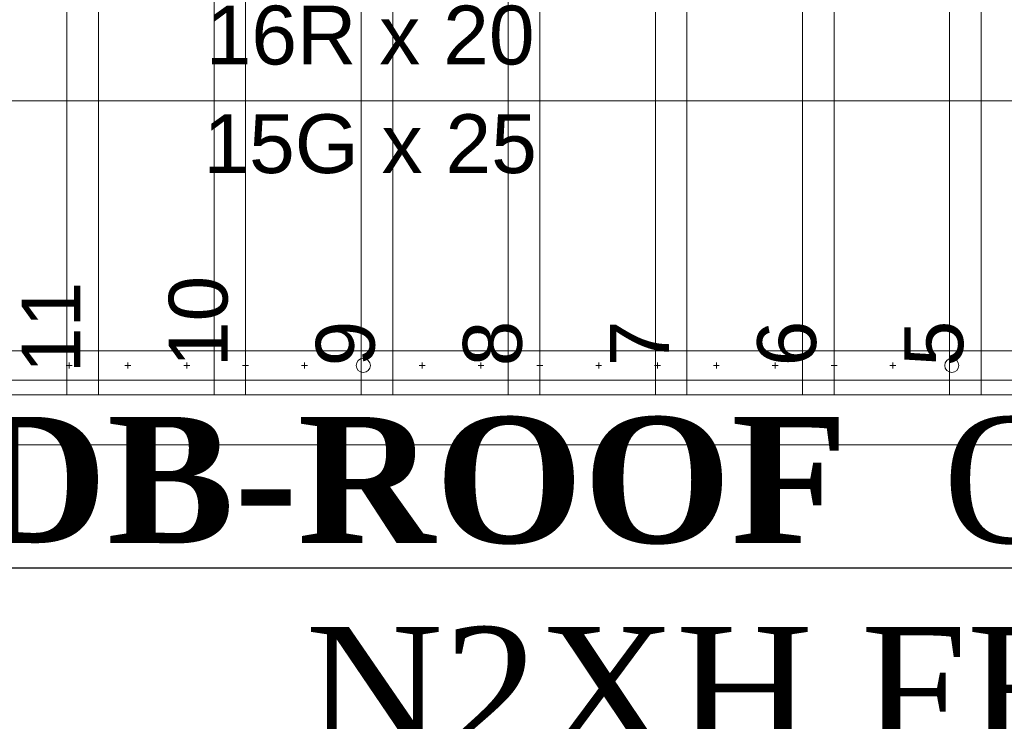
# Model space of a CAD drawing. Header units: inches. Extents: x -79624 to 52587, y -27526 to 10116.
# Tile 147 of 256: x 8795 to 10468, y -14397 to -13204. Entities that reach past the tile are written whole.
import ezdxf
from ezdxf import colors
from ezdxf.entities.mleader import LeaderData, LeaderLine
from ezdxf.math import Vec2, Vec3

# ---------------------------------------------------------------- set-up
doc = ezdxf.new("R2010")
doc.units = ezdxf.units.IN
doc.header["$MEASUREMENT"] = 0
for name, color, linetype, lineweight in [('- მექანიკური ნაწილი', 7, 'Continuous', 18), ('Structural - Stair & Railing_Pen_No__101', 252, 'Continuous', 13), ('Structural - Stair & Railing_Pen_No__2', 8, 'Continuous', 15)]:
    doc.layers.add(name, color=color, linetype=linetype, lineweight=lineweight)
for name, color, linetype in [('Dimensioning - General', 7, 'Continuous'), ('Interior - Stair & Railing', 7, 'Continuous'), ('Structural - Stair & Railing', 7, 'Continuous')]:
    doc.layers.add(name, color=color, linetype=linetype)
doc.layers.add('Interior - Stair & Railing_Pen_No__81', color=7, linetype='Continuous', lineweight=20, true_color=0x6a6a6a)
doc.styles.add('CT', font='ARIALN.TTF', dxfattribs={"height": 200})
doc.styles.add('GENERATED_STYLE_1', font='txt')
doc.styles.add('GENERATED_STYLE_3', font='arial.ttf')
doc.dimstyles.new('GENERATED_STYLE__1', dxfattribs={"dimtxt": 100, "dimasz": 76, "dimexe": 0.18, "dimexo": 0.0625, "dimgap": 0, "dimtad": 0, "dimdec": 0, "dimlfac": 0.1, "dimzin": 0, "dimdsep": 46, "dimtxsty": 'GENERATED_STYLE_1', "dimblk": 'ARROWHEAD_5', "dimblk1": 'ARROWHEAD_5', "dimblk2": 'ARROWHEAD_5', "dimcen": 0.09, "dimse1": 1, "dimse2": 1, "dimclrd": 7, "dimclre": 7, "dimclrt": 7, "dimadec": 0, "dimazin": 0, "dimtfac": 1, "dimtdec": 4, "dimtmove": 0, "dimatfit": 3, "dimfxl": 1, "dimtolj": 1, "dimtzin": 0, "dimarcsym": 0})

# ---------------------------------------------------------------- blocks, each defined once
blk = doc.blocks.new('Stair_2')
at = {"layer": 'Structural - Stair & Railing_Pen_No__2', "color": 8, "linetype": 'Continuous', "lineweight": 15}
for p, q in [((-39567, 25186.7), (-39567, 26186.7)), ((-39513.4, 26186.7), (-39513.4, 25186.7)), ((-39513.4, 25186.7), (-39513.4, 26186.7)), ((-39513.4, 26186.7), (-39513.4, 25186.7)), ((-39317, 25186.7), (-39317, 26186.7)), ((-39263.4, 26186.7), (-39263.4, 25186.7)), ((-39263.4, 25186.7), (-39263.4, 26186.7)), ((-39263.4, 26186.7), (-39263.4, 25186.7)), ((-39067, 25186.7), (-39067, 26186.7)), ((-39013.4, 26186.7), (-39013.4, 25186.7)), ((-39013.4, 25186.7), (-39013.4, 26186.7)), ((-39013.4, 26186.7), (-39013.4, 25186.7)), ((-38817, 25186.7), (-38817, 26186.7)), ((-38763.4, 26186.7), (-38763.4, 25186.7)), ((-38763.4, 25186.7), (-38763.4, 26186.7)), ((-38763.4, 26186.7), (-38763.4, 25186.7)), ((-38567, 25186.7), (-38567, 26186.7)), ((-38513.4, 26186.7), (-38513.4, 25186.7)), ((-38513.4, 25186.7), (-38513.4, 26186.7)), ((-38513.4, 26186.7), (-38513.4, 25186.7)), ((-38317, 25186.7), (-38317, 26186.7)), ((-38263.4, 26186.7), (-38263.4, 25186.7)), ((-38263.4, 25186.7), (-38263.4, 26186.7)), ((-38263.4, 26186.7), (-38263.4, 25186.7)), ((-38067, 25186.7), (-38067, 26186.7)), ((-38013.4, 26186.7), (-38013.4, 25186.7)), ((-38013.4, 25186.7), (-38013.4, 26186.7)), ((-38013.4, 26186.7), (-38013.4, 25186.7)), ((-37263.4, 25686.7), (-40763.4, 25686.7)), ((-41013.4, 25186.7), (-37063.4, 25186.7)), ((-39513.4, 25186.7), (-39817, 25186.7)), ((-39513.4, 25186.7), (-39763.4, 25186.7)), ((-39263.4, 25186.7), (-39567, 25186.7)), ((-39263.4, 25186.7), (-39513.4, 25186.7)), ((-39013.4, 25186.7), (-39317, 25186.7)), ((-39013.4, 25186.7), (-39263.4, 25186.7)), ((-38763.4, 25186.7), (-39067, 25186.7)), ((-38763.4, 25186.7), (-39013.4, 25186.7)), ((-38513.4, 25186.7), (-38817, 25186.7)), ((-38513.4, 25186.7), (-38763.4, 25186.7)), ((-38263.4, 25186.7), (-38567, 25186.7)), ((-38263.4, 25186.7), (-38513.4, 25186.7)), ((-38013.4, 25186.7), (-38317, 25186.7)), ((-38013.4, 25186.7), (-38263.4, 25186.7)), ((-37763.4, 25186.7), (-38067, 25186.7)), ((-37763.4, 25186.7), (-38013.4, 25186.7)), ((-37063.4, 25101.7), (-41013.4, 25101.7))]:
    blk.add_line(p, q, dxfattribs=at)
at = {"layer": 'Structural - Stair & Railing_Pen_No__101', "color": 252, "lineweight": 13, "char_height": 100, "style": 'GENERATED_STYLE_3'}
for s, insert, attachment_point in [('\\A1;{\\pqc;\\pt0,10100;\\fArial|b0|i0|c0|p0;\\W1.000000;16R x \\fArial|b0|i0|c0|p0;\\W1.000000;20\\fArial|b0|i0|c0|p0;\\W1.000000;\\A1{\\H.66x;\\S^  ;}\\fArial|b0|i0|c0|p0;\\W1.000000;\\fArial|b0|i0|c0|p0;\\W1.000000;\\fArial|b0|i0|c0|p0;\\W1.000000;\\fArial|b0|i0|c0|p0;\\W1.000000;\\A1{\\H.66x;\\S^  ;}\\fArial|b0|i0|c0|p0;\\W1.000000;\\fArial|b0|i0|c0|p0;\\W1.000000;\\fArial|b0|i0|c0|p0;\\W1.000000;\\fArial|b0|i0|c0|p0;\\W1.000000;\\A1{\\H.66x;\\S^  ;}\\fArial|b0|i0|c0|p0;\\W1.000000;}', (-39013.4, 25719.3), 8), ('\\A1;{\\pqc;\\pt0,10100;\\fArial|b0|i0|c0|p0;\\W1.000000;15G x \\fArial|b0|i0|c0|p0;\\W1.000000;25\\fArial|b0|i0|c0|p0;\\W1.000000;\\A1{\\H.66x;\\S^  ;}\\fArial|b0|i0|c0|p0;\\W1.000000;\\fArial|b0|i0|c0|p0;\\W1.000000;\\fArial|b0|i0|c0|p0;\\W1.000000;\\fArial|b0|i0|c0|p0;\\W1.000000;\\A1{\\H.66x;\\S^  ;}\\fArial|b0|i0|c0|p0;\\W1.000000;\\fArial|b0|i0|c0|p0;\\W1.000000;\\fArial|b0|i0|c0|p0;\\W1.000000;\\fArial|b0|i0|c0|p0;\\W1.000000;\\A1{\\H.66x;\\S^  ;}\\fArial|b0|i0|c0|p0;\\W1.000000;}', (-39013.4, 25663.8), 2)]:
    blk.add_mtext(s, dxfattribs=dict(at, insert=insert, attachment_point=attachment_point))
at = {"layer": 'Structural - Stair & Railing_Pen_No__101', "color": 252, "lineweight": 13, "char_height": 100, "attachment_point": 6, "rotation": 90, "style": 'GENERATED_STYLE_3'}
for s, insert in [('\\A1;{\\pqr;\\fArial|b0|i0|c0|p0;\\W1.000000;10}', (-39343.3, 25389.2)), ('\\A1;{\\pqr;\\fArial|b0|i0|c0|p0;\\W1.000000;11}', (-39594.1, 25379)), ('\\A1;{\\pqr;\\fArial|b0|i0|c0|p0;\\W1.000000;9}', (-39093.3, 25312.9)), ('\\A1;{\\pqr;\\fArial|b0|i0|c0|p0;\\W1.000000;8}', (-38843.3, 25312.9)), ('\\A1;{\\pqr;\\fArial|b0|i0|c0|p0;\\W1.000000;7}', (-38594.1, 25312.9)), ('\\A1;{\\pqr;\\fArial|b0|i0|c0|p0;\\W1.000000;6}', (-38343.3, 25312.9)), ('\\A1;{\\pqr;\\fArial|b0|i0|c0|p0;\\W1.000000;5}', (-38093.3, 25312.9))]:
    blk.add_mtext(s, dxfattribs=dict(at, insert=insert))
blk = doc.blocks.new('Railing_3')
at = {"layer": 'Interior - Stair & Railing_Pen_No__81', "color": 251, "linetype": 'Continuous', "lineweight": 20, "true_color": 0x6a6a6a}
for p, q in [((-37013.4, 25261.7), (-41088.4, 25261.7)), ((-37013.4, 25261.7), (-41048.1, 25261.7)), ((-39558.4, 25236.7), (-39568.4, 25236.7)), ((-39563.4, 25241.7), (-39563.4, 25231.7)), ((-39458.4, 25236.7), (-39468.4, 25236.7)), ((-39463.4, 25241.7), (-39463.4, 25231.7)), ((-39358.4, 25236.7), (-39368.4, 25236.7)), ((-39363.4, 25241.7), (-39363.4, 25231.7)), ((-39258.4, 25236.7), (-39268.4, 25236.7)), ((-39263.4, 25241.7), (-39263.4, 25231.7)), ((-39158.4, 25236.7), (-39168.4, 25236.7)), ((-39163.4, 25241.7), (-39163.4, 25231.7)), ((-38958.4, 25236.7), (-38968.4, 25236.7)), ((-38963.4, 25241.7), (-38963.4, 25231.7)), ((-38858.4, 25236.7), (-38868.4, 25236.7)), ((-38863.4, 25241.7), (-38863.4, 25231.7)), ((-38758.4, 25236.7), (-38768.4, 25236.7)), ((-38763.4, 25241.7), (-38763.4, 25231.7)), ((-38658.4, 25236.7), (-38668.4, 25236.7)), ((-38663.4, 25241.7), (-38663.4, 25231.7)), ((-38558.4, 25236.7), (-38568.4, 25236.7)), ((-38563.4, 25241.7), (-38563.4, 25231.7)), ((-38458.4, 25236.7), (-38468.4, 25236.7)), ((-38463.4, 25241.7), (-38463.4, 25231.7)), ((-38358.4, 25236.7), (-38368.4, 25236.7)), ((-38363.4, 25241.7), (-38363.4, 25231.7)), ((-38258.4, 25236.7), (-38268.4, 25236.7)), ((-38263.4, 25241.7), (-38263.4, 25231.7)), ((-38158.4, 25236.7), (-38168.4, 25236.7)), ((-38163.4, 25241.7), (-38163.4, 25231.7)), ((-41038.4, 25211.7), (-37013.4, 25211.7)), ((-41038.4, 25211.7), (-37013.4, 25211.7))]:
    blk.add_line(p, q, dxfattribs=at)
at = {"layer": 'Interior - Stair & Railing_Pen_No__81', "color": 251, "linetype": 'Continuous', "lineweight": 20, "true_color": 0x6a6a6a, "flags": 128}
for points in [[(-39063.4, 25224.7, 1), (-39063.4, 25248.7, 1)], [(-38063.4, 25224.7, 1), (-38063.4, 25248.7, 1)]]:
    blk.add_lwpolyline(points, format="xyb", close=True, dxfattribs=at)
blk = doc.blocks.new('ARROWHEAD_5')
at = {"linetype": 'Continuous', "lineweight": 0}
blk.add_hatch(color=0, dxfattribs=at).paths.add_polyline_path([(-1, 0.2679), (0, 0), (-1, -0.2679)])
at = {"color": 0, "linetype": 'Continuous', "lineweight": 0}
blk.add_line((0, 0), (-1, 0), dxfattribs=at)
blk = doc.blocks.new('*D249')
at = {"layer": 'Defpoints', "color": 0, "linetype": 'Continuous', "transparency": 16777216}
for p in [(358.6, 209.2), (25258.6, 209.2), (1258.6, -26125.7)]:
    blk.add_point(p, dxfattribs=at)
at = {"layer": 'Dimensioning - General', "color": 7, "linetype": 'Continuous', "lineweight": -2, "transparency": 16777216}
for p, q in [((358.6, 133.2), (358.6, -12795.7)), ((358.6, -26049.7), (358.6, -13148.1))]:
    blk.add_line(p, q, dxfattribs=at)
at = {"layer": 'Dimensioning - General', "color": 7, "linetype": 'Continuous', "lineweight": -2, "transparency": 16777216, "xscale": 76.00000000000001, "yscale": 76.00000000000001, "zscale": 76.00000000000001}
for p, rotation in [((358.6, 209.2), 90), ((358.6, -26125.7), 270)]:
    blk.add_blockref('ARROWHEAD_5', p, dxfattribs=dict(at, rotation=rotation))
at = {"layer": 'Dimensioning - General', "color": 7, "linetype": 'Continuous', "lineweight": 13, "transparency": 16777216, "insert": (358.6, -12971.9), "char_height": 100, "attachment_point": 5, "rotation": 90, "style": 'GENERATED_STYLE_1'}
blk.add_mtext('\\A1;2633', dxfattribs=at)
blk = doc.blocks.new('*D277')
at = {"layer": 'Defpoints', "color": 0, "linetype": 'Continuous', "transparency": 16777216}
for p in [(7429, -9191), (51786.6, -9191), (7429, -14429.1)]:
    blk.add_point(p, dxfattribs=at)
at = {"layer": 'Dimensioning - General', "color": 7, "linetype": 'Continuous', "lineweight": -2, "transparency": 16777216}
for p, q in [((51786.6, -9267), (51786.6, -11688.7)), ((51786.6, -14353.1), (51786.6, -11950.6))]:
    blk.add_line(p, q, dxfattribs=at)
at = {"layer": 'Dimensioning - General', "color": 7, "linetype": 'Continuous', "lineweight": -2, "transparency": 16777216, "xscale": 76.00000000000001, "yscale": 76.00000000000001, "zscale": 76.00000000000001}
for p, rotation in [((51786.6, -9191), 90), ((51786.6, -14429.1), 270)]:
    blk.add_blockref('ARROWHEAD_5', p, dxfattribs=dict(at, rotation=rotation))
at = {"layer": 'Dimensioning - General', "color": 7, "linetype": 'Continuous', "lineweight": 13, "transparency": 16777216, "insert": (51786.6, -11819.7), "char_height": 100, "attachment_point": 5, "rotation": 90, "style": 'GENERATED_STYLE_1'}
blk.add_mtext('\\A1;524', dxfattribs=at)
blk = doc.blocks.new('_DotSmall')
at = {"color": 0, "linetype": 'ByBlock', "const_width": 0.5}
blk.add_lwpolyline([(-0.0625, 0, 1), (0.0625, 0, 1)], format="xyb", close=True, dxfattribs=at)

msp = doc.modelspace()

# ---------------------------------------------------------------- block references
at = {"layer": 'Interior - Stair & Railing', "color": 7, "linetype": 'Continuous', "lineweight": 13}
msp.add_blockref('Railing_3', (48442.34395, -39028.7776), dxfattribs=at)
at = {"layer": 'Structural - Stair & Railing', "color": 8, "linetype": 'Continuous', "lineweight": 15}
msp.add_blockref('Stair_2', (48442.34395, -39028.7776), dxfattribs=at)

# ---------------------------------------------------------------- dimensions: what is measured, and where the dimension line sits
at = {"layer": 'Dimensioning - General', "color": 7, "linetype": 'Continuous', "lineweight": 13}
for base, p1, p2, picture, middle in [((358.55594, 209.20337), (1258.55593, -26125.72241), (25258.55593, 209.20337), '*D249', (358.55594, -12971.91402)), ((51786.62821, -9190.96595), (7428.96845, -14429.12325), (7428.96845, -9190.96595), '*D277', (51786.62821, -11819.6721))]:
    dim = msp.add_linear_dim(base=base, p1=p1, p2=p2, angle=90, dimstyle='GENERATED_STYLE__1', dxfattribs=at)
    dim.commit()
    dim.dimension.update_dxf_attribs({"geometry": picture, "text_midpoint": middle, "dimtype": 160, "text_rotation": 90})

# ---------------------------------------------------------------- leaders
at = {"layer": '- მექანიკური ნაწილი', "color": 7}
ml = msp.add_multileader_mtext('Standard', dxfattribs=at)
ml.set_content('{\\fSylfaen|b1|i0|c0|p18;FDB-ROOF  \\fSylfaen|b0|i0|c0|p18;\\C1;QF-2            \\C7;N2XH FE180 E90-4X2.5}', color=7, style='CT')
ml.set_leader_properties()
ml.set_arrow_properties(name='DOTSMALL')
ml.build(insert=Vec2(0, 0))
ml.multileader.update_dxf_attribs({"has_dogleg": 0, "text_left_attachment_type": 6, "text_right_attachment_type": 6, "dogleg_length": 9, "arrow_head_size": 215.76216})
ctx = ml.context
ctx.base_point, ctx.char_height, ctx.arrow_head_size, ctx.landing_gap_size, ctx.plane_origin = Vec3(8390.91148, -14136.45006), 214.21600799, 215.76216, 71.92072, Vec3(-12326.21267, -34545.50914)
ctx.left_attachment, ctx.right_attachment, ctx.text_align_type = 6, 6, 1
notes = []
notes.append((ctx, [(0, (1, 1, 0), (11662.84716, -14136.45006), (-1, 0), 9, [(2, [(10462.49845, -15148.44581)], 0, [])])]))
ctx.mtext.insert, ctx.mtext.width, ctx.mtext.defined_height, ctx.mtext.alignment, ctx.mtext.flow_direction = Vec3(10022.37932, -13879.39085), 3165.613385, 305.10903, 2, 5
for ctx, leaders in notes:
    for number, flags, end, landing, length, lines in leaders:
        leader = LeaderData()
        leader.index, (leader.has_last_leader_line, leader.has_dogleg_vector, leader.attachment_direction) = number, flags
        leader.last_leader_point, leader.dogleg_vector, leader.dogleg_length = Vec3(end), Vec3(landing), length
        for number, points, colour, breaks in lines:
            line = LeaderLine()
            line.index, line.vertices, line.color, line.breaks = number, Vec3.list(points), colors.encode_raw_color(colour), breaks
            leader.lines.append(line)
        ctx.leaders.append(leader)

doc.saveas('drawing.dxf')
